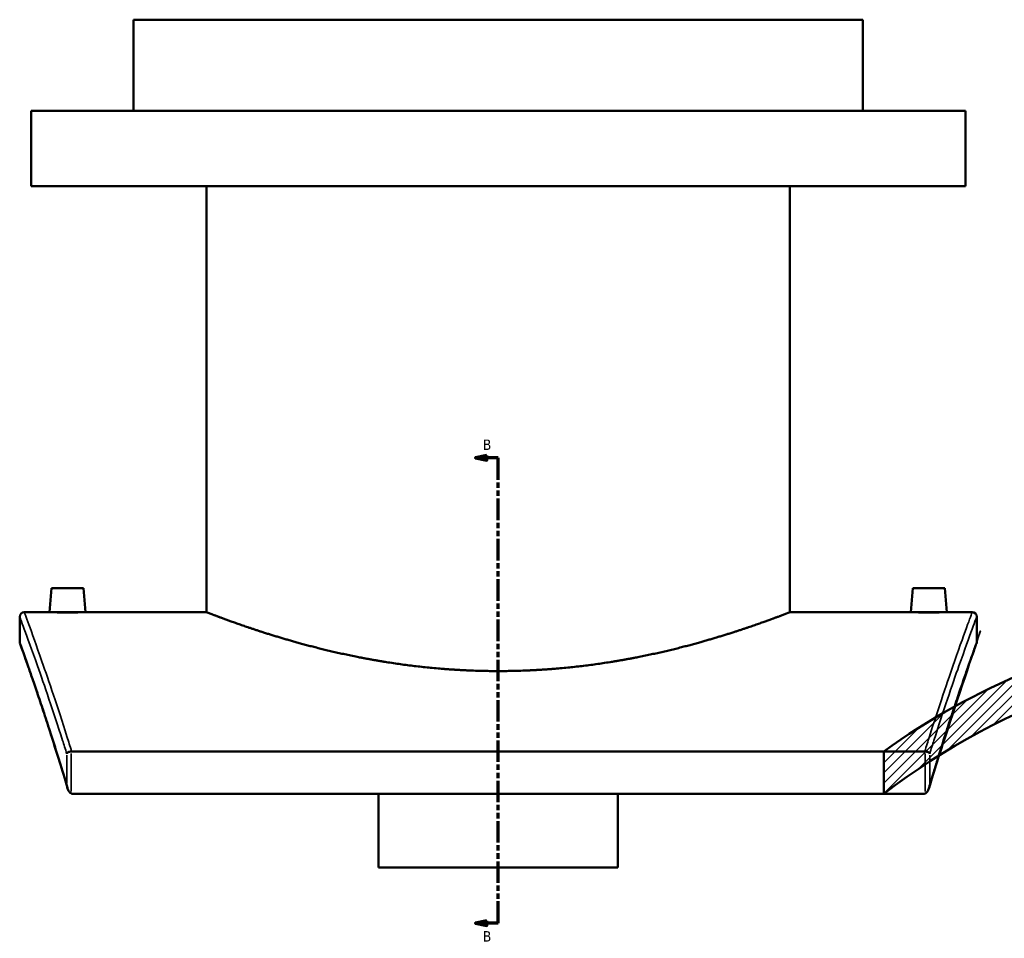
# Model space of a CAD drawing. Header units: millimetres. Extents: x -579 to 1127, y -250 to 921.
# Tile 1 of 11: x -579 to -147, y 73 to 476. Entities that reach past the tile are written whole.
import ezdxf

# ---------------------------------------------------------------- set-up
doc = ezdxf.new("R2010")
doc.units = ezdxf.units.MM
doc.linetypes.add('DOUBLE_DASH_CHAIN', pattern=[1.2403, 0.6614, -0.0827, 0.1654, -0.0827, 0.1654, -0.0827])
for name, color, linetype, lineweight in [('Hatch (ANSI)', 7, 'Continuous', 18), ('Section Line (ANSI)', 7, 'DOUBLE_DASH_CHAIN', 70), ('Visible (ANSI)', 7, 'Continuous', 50), ('Visible Narrow (ANSI)', 7, 'Continuous', 35)]:
    doc.layers.add(name, color=color, linetype=linetype, lineweight=lineweight)
doc.styles.add('Label Text (ANSI)', font='tahoma.ttf')

# ---------------------------------------------------------------- blocks, each defined once
blk = doc.blocks.new('2dTransSection0')
at = {"layer": 'Section Line (ANSI)', "linetype": 'Continuous'}
for p, q in [((-374.1038353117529, 285.0183321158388), (-379.1038353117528, 284.0183321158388)), ((-374.1038353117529, 284.0183321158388), (-379.1038353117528, 284.0183321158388)), ((-379.1038353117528, 284.0183321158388), (-374.1038353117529, 283.0183321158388)), ((-374.1038353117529, 283.0183321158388), (-374.1038353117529, 285.0183321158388)), ((-369.1038353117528, 284.0183321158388), (-374.1038353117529, 284.0183321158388)), ((-369.1038353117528, 274.4296570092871), (-369.1038353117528, 284.0183321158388)), ((-369.1038353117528, 79.85423083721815), (-369.1038353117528, 89.44290594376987)), ((-374.1038353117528, 80.8542308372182), (-379.1038353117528, 79.85423083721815)), ((-374.1038353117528, 79.85423083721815), (-379.1038353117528, 79.85423083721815)), ((-379.1038353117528, 79.85423083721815), (-374.1038353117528, 78.85423083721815)), ((-374.1038353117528, 78.85423083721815), (-374.1038353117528, 80.8542308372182)), ((-369.1038353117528, 79.85423083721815), (-374.1038353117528, 79.85423083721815))]:
    blk.add_line(p, q, dxfattribs=at)
at = {"layer": 'Section Line (ANSI)', "linetype": 'DOUBLE_DASH_CHAIN', "ltscale": 14.26161003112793}
blk.add_line((-369.1038353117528, 79.85423083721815), (-369.1038353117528, 284.0183321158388), dxfattribs=at)
at = {"layer": 'Section Line (ANSI)', "linetype": 'Continuous', "flags": 128}
for points in [[(-374.1038352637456, 285.0183319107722), (-379.1038355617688, 284.0183322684), (-374.1038352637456, 283.0183320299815), (-374.1038352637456, 285.0183319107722)], [(-374.1038352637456, 80.85422923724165), (-379.1038355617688, 79.85422542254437), (-374.1038352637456, 78.85422160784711), (-374.1038352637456, 80.85422923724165)]]:
    blk.add_lwpolyline(points, dxfattribs=at)
at = {"layer": 'Section Line (ANSI)'}
for points in [[(-374.1038352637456, 285.0183319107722), (-379.1038355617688, 284.0183322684), (-374.1038352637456, 283.0183320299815), (-374.1038352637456, 285.0183319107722)], [(-374.1038352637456, 80.85422923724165), (-379.1038355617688, 79.85422542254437), (-374.1038352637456, 78.85422160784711), (-374.1038352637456, 80.85422923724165)]]:
    blk.add_solid(points, dxfattribs=at)
at = {"layer": 'Section Line (ANSI)', "char_height": 4.571999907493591, "attachment_point": 7, "style": 'Label Text (ANSI)'}
for insert in [(-375.8516582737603, 287.5183321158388), (-375.8516582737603, 71.78223092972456)]:
    blk.add_mtext('B', dxfattribs=dict(at, insert=insert))

msp = doc.modelspace()

# ---------------------------------------------------------------- hatches: boundary and pattern name
at = {"layer": 'Hatch (ANSI)'}
h = msp.add_hatch(dxfattribs=at)
h.set_pattern_fill('ANSI31', color=256, scale=25.4, style=0)
h.set_pattern_definition([(45, (0, 0), (-2.245064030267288, 2.245064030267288), [])])
edge = h.paths.add_edge_path()
edge.add_line((93.30475380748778, 284.018332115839), (93.30475380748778, 200.1590231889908))
edge.add_ellipse((-8.695246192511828, -113.681700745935), major_axis=(-313.8407239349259, 101.9999999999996), ratio=1, start_angle=270, end_angle=286.6153283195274)
edge.add_line((-0.6952461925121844, 216.2213153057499), (-0.6952461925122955, 284.018332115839))
edge.add_line((-0.6952461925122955, 284.018332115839), (-3.495246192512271, 284.018332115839))
edge.add_line((-3.495246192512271, 284.018332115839), (-3.495246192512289, 201.2753756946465))
edge.add_ellipse((-8.6952461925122, -113.6817007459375), major_axis=(314.9570764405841, -5.199999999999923), ratio=1, start_angle=44.72437846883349, end_angle=90, ccw=False)
edge.add_line((218.7410210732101, 104.258071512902), (225.0547538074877, 104.2580715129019))
edge.add_line((225.0547538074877, 104.2580715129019), (225.0547538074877, 119.2580715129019))
edge.add_ellipse((-8.695246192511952, -113.6817007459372), major_axis=(-232.9397722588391, 233.7499999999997), ratio=1, start_angle=270, end_angle=292.2768964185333)
edge.add_line((119.304753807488, 190.4827284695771), (119.3047538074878, 284.018332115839))
edge.add_line((119.3047538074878, 284.018332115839), (93.30475380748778, 284.018332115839))
edge = h.paths.add_edge_path()
edge.add_line((-110.6952461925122, 200.1590231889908), (-110.6952461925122, 284.018332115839))
edge.add_line((-110.6952461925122, 284.018332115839), (-136.6952461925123, 284.018332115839))
edge.add_line((-136.6952461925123, 284.018332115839), (-136.6952461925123, 190.4827284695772))
edge.add_ellipse((-8.695246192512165, -113.6817007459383), major_axis=(-304.1644292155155, -128.0000000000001), ratio=1, start_angle=270, end_angle=282.5960030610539)
edge.add_line((-199.945246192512, 155.2484714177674), (-199.9452461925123, 136.6149981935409))
edge.add_ellipse((-8.695246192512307, -113.6817007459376), major_axis=(250.2966989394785, 191.25), ratio=1, start_angle=53.56267963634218, end_angle=90, ccw=False)
edge.add_line((-13.89524619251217, 201.2753756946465), (-13.8952461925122, 284.018332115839))
edge.add_line((-13.8952461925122, 284.018332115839), (-16.69524619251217, 284.018332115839))
edge.add_line((-16.69524619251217, 284.018332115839), (-16.69524619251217, 216.2213153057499))
edge.add_ellipse((-8.69524619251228, -113.681700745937), major_axis=(-329.9030160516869, -7.999999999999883), ratio=1, start_angle=270, end_angle=286.6153283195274)

# ---------------------------------------------------------------- linework, layer by layer
at = {"layer": 'Visible (ANSI)'}
for p, q in [((-209.1038353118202, 476.3182992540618), (-529.10383531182, 476.318299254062)), ((-529.10383531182, 436.3182992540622), (-529.10383531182, 476.3182992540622)), ((-209.1038353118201, 436.3182992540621), (-209.1038353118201, 476.3182992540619)), ((-164.1038353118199, 436.3182992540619), (-574.1038353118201, 436.3182992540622)), ((-574.1038353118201, 403.3182992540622), (-574.1038353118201, 436.3182992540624)), ((-164.10383531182, 403.3182992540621), (-164.10383531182, 436.3182992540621)), ((-164.10383531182, 403.3182992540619), (-574.1038353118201, 403.3182992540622)), ((-497.1038353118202, 216.3182992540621), (-497.1038353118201, 403.3182992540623)), ((-241.1038353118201, 216.3182992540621), (-241.1038353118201, 403.3182992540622)), ((-565.1038353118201, 226.9182992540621), (-566.0312151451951, 216.3182992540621)), ((-551.1038353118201, 226.9182992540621), (-565.1038353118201, 226.9182992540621)), ((-551.1038353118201, 226.9182992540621), (-550.1764554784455, 216.3182992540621)), ((-187.1038353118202, 226.9182992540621), (-188.031215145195, 216.3182992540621)), ((-187.1038353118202, 226.9182992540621), (-173.1038353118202, 226.9182992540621)), ((-173.1038353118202, 226.9182992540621), (-172.1764554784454, 216.3182992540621)), ((-577.1038353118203, 216.3182992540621), (-566.0312151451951, 216.3182992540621)), ((-550.1764554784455, 216.3182992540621), (-497.1038353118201, 216.3182992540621)), ((-241.1038353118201, 216.3182992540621), (-188.031215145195, 216.3182992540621)), ((-172.1764554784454, 216.3182992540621), (-161.1038353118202, 216.3182992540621)), ((-579.1038353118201, 203.3182992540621), (-579.1038353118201, 214.3182992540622)), ((-159.1038353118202, 214.3182992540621), (-159.1038353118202, 203.3182992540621)), ((-181.895320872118, 155.248471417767), (-556.312349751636, 155.248471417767)), ((-199.9452461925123, 155.2484714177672), (-199.9452461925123, 136.6149981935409)), ((-555.7834367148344, 136.6149981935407), (-182.4242339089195, 136.6149981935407)), ((-421.6038353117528, 104.2580715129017), (-421.6038353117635, 136.6149981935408)), ((-316.6038353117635, 136.6149981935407), (-316.6038353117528, 104.2580715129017)), ((-421.6038353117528, 104.2580715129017), (-316.6038353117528, 104.2580715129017))]:
    msp.add_line(p, q, dxfattribs=at)
for centre, radius, start, end in [((-577.1038353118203, 214.3182992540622), 2, 90, 180), ((-161.1038353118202, 214.3182992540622), 2, 0, 90), ((-577.1038353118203, 203.3182992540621), 2, 180, 199.8234792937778), ((-161.1038353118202, 203.3182992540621), 2, 340.1765207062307, 0), ((-8.695246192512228, -113.6817007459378), 315.0000000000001, 90.9458780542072, 127.3831984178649), ((-8.695246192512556, -113.6817007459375), 329.9999999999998, 112.8225756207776, 125.4185786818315)]:
    msp.add_arc(centre, radius, start, end, dxfattribs=at)
for points, knots in [([(-550.1764554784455, 216.3182992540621), (-550.1764554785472, 216.3182992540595), (-550.3751375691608, 216.3133284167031), (-551.1834242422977, 216.2953494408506), (-551.7930327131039, 216.2825981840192), (-553.2002176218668, 216.2586337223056), (-554.0916889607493, 216.2458658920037), (-556.0454627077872, 216.2278532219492), (-557.1077709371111, 216.2228675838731), (-558.1038353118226, 216.2228675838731), (-559.0998996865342, 216.2228675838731), (-560.162207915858, 216.2278532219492), (-562.1159816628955, 216.2458658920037), (-563.0074530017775, 216.2586337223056), (-564.4146379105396, 216.2825981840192), (-565.0242463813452, 216.2953494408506), (-565.832533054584, 216.3133284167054), (-566.0312151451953, 216.3182992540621), (-566.0312151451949, 216.3182992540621)], [3.585401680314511, 3.585401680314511, 3.585401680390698, 3.585401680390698, 3.884149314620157, 3.884149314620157, 4.182896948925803, 4.182896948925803, 4.481716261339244, 4.481716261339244, 4.780535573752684, 4.780535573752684, 4.780535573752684, 5.079354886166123, 5.079354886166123, 5.378174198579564, 5.378174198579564, 5.676921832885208, 5.676921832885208, 5.975669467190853, 5.975669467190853, 5.975669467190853, 5.975669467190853]), ([(-241.1038353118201, 216.3182992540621), (-241.1038353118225, 216.3182992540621), (-241.8901019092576, 216.0106317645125), (-245.171467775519, 214.7584488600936), (-247.6655977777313, 213.8147138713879), (-254.2242253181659, 211.439785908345), (-258.2939347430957, 210.0083878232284), (-267.6623678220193, 206.9221212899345), (-272.9618092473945, 205.2699354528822), (-284.2315174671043, 202.0557150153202), (-290.6011922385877, 200.3771313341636), (-304.4929289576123, 197.1958543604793), (-312.0150944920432, 195.6963562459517), (-327.7530010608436, 193.1823618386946), (-335.9828990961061, 192.1687357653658), (-352.5916837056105, 190.8181256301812), (-360.9709068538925, 190.482728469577), (-377.2367637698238, 190.482728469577), (-385.6159869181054, 190.8181256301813), (-402.2247715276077, 192.1687357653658), (-410.4546695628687, 193.1823618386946), (-426.1925761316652, 195.6963562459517), (-433.7147416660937, 197.1958543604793), (-447.6064783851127, 200.3771313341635), (-453.9761531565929, 202.0557150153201), (-465.2458613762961, 205.2699354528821), (-470.5453028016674, 206.9221212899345), (-479.9137358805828, 210.0083878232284), (-483.9834453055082, 211.439785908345), (-490.5420728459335, 213.8147138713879), (-493.0362028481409, 214.7584488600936), (-496.3175687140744, 216.0106317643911), (-497.1038353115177, 216.3182992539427), (-497.1038353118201, 216.3182992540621)], [19.51038590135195, 19.51038590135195, 19.51038590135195, 19.51038590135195, 21.94810383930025, 21.94810383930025, 24.38582177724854, 24.38582177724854, 26.82353971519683, 26.82353971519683, 29.26125765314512, 29.26125765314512, 31.70113619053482, 31.70113619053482, 34.14101472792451, 34.14101472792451, 36.58089326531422, 36.58089326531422, 39.02077180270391, 39.02077180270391, 41.4606503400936, 41.4606503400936, 43.90052887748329, 43.90052887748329, 46.34040741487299, 46.34040741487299, 48.78028595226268, 48.78028595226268, 51.21800389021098, 51.21800389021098, 53.65572182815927, 53.65572182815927, 56.09343976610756, 56.09343976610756, 58.53115770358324, 58.53115770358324, 58.53115770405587, 58.53115770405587]), ([(-172.1764554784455, 216.3182992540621), (-172.1764554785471, 216.3182992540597), (-172.3751375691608, 216.3133284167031), (-173.1834242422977, 216.2953494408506), (-173.7930327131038, 216.2825981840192), (-175.2002176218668, 216.2586337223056), (-176.0916889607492, 216.2458658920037), (-178.0454627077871, 216.2278532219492), (-179.1077709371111, 216.2228675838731), (-181.0998996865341, 216.2228675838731), (-182.1622079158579, 216.2278532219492), (-184.1159816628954, 216.2458658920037), (-185.0074530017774, 216.2586337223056), (-186.4146379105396, 216.2825981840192), (-187.0242463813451, 216.2953494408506), (-187.8325330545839, 216.3133284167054), (-188.0312151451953, 216.3182992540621), (-188.031215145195, 216.3182992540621)], [1.19513389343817, 1.19513389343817, 1.195133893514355, 1.195133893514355, 1.493881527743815, 1.493881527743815, 1.79262916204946, 1.79262916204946, 2.0914484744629, 2.0914484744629, 2.39026778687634, 2.39026778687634, 2.689087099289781, 2.689087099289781, 2.987906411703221, 2.987906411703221, 3.286654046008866, 3.286654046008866, 3.585401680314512, 3.585401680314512, 3.585401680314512, 3.585401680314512]), ([(-558.1754637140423, 139.2474460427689), (-559.368934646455, 143.289424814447), (-560.5385878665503, 147.1624183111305), (-562.8121140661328, 154.5545005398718), (-563.9159754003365, 158.0735677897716), (-566.040534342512, 164.7420008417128), (-567.061220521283, 167.8913488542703), (-569.0031794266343, 173.8053274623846), (-569.9244421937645, 176.5699456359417), (-571.6527638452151, 181.7006884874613), (-572.459820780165, 184.066823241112), (-573.9466317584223, 188.38824600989), (-574.6263745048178, 190.343514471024), (-575.8472253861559, 193.8320627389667), (-576.3883221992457, 195.3653228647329), (-577.3226904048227, 198.0006139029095), (-577.7159533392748, 199.1026315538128), (-578.3479085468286, 200.8686085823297), (-578.5865960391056, 201.5325620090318), (-578.9053018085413, 202.4182834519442), (-578.9853190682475, 202.6400523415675), (-578.9853190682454, 202.6400523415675)], [2.769471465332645, 2.769471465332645, 2.769471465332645, 2.769471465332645, 4.824427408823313, 4.824427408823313, 6.879383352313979, 6.879383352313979, 8.934339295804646, 8.934339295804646, 10.98929523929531, 10.98929523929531, 13.04425118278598, 13.04425118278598, 15.09920712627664, 15.09920712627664, 17.15416306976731, 17.15416306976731, 19.20911901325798, 19.20911901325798, 21.26407495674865, 21.26407495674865, 23.31903090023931, 23.31903090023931, 23.31903090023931, 23.31903090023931]), ([(-159.222351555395, 202.6400523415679), (-159.222351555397, 202.6400523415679), (-159.3023688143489, 202.4182834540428), (-159.6210745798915, 201.5325620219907), (-159.8597620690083, 200.8686086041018), (-160.4917172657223, 199.1026316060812), (-160.8849801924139, 198.0006139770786), (-161.8193483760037, 195.3653230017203), (-162.3604451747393, 193.8320629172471), (-163.5812960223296, 190.3435147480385), (-164.2610387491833, 188.3882463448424), (-165.747849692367, 184.06682368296), (-166.5549066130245, 181.7006889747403), (-168.2832282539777, 176.5699461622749), (-169.2044910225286, 173.8053279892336), (-171.1464499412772, 167.8913493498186), (-172.1671361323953, 164.7420013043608), (-174.2916951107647, 158.0735681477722), (-175.3955564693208, 154.554500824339), (-177.6690827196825, 147.1624184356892), (-178.8387359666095, 143.2894248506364), (-180.0322069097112, 139.247446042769)], [26.08174606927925, 26.08174606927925, 26.08174606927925, 26.08174606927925, 28.1367020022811, 28.1367020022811, 30.19165793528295, 30.19165793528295, 32.24661386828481, 32.24661386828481, 34.30156980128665, 34.30156980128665, 36.3565257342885, 36.3565257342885, 38.41148166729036, 38.41148166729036, 40.4664376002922, 40.4664376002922, 42.52139353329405, 42.52139353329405, 44.57634946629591, 44.57634946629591, 46.63130539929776, 46.63130539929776, 46.63130539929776, 46.63130539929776]), ([(-556.4980966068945, 155.2380772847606), (-556.7352740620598, 155.211320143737), (-556.9667870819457, 155.1636846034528), (-557.4217908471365, 155.0276278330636), (-557.6366388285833, 154.9370586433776), (-557.9794005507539, 154.7440993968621), (-558.113487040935, 154.6454304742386), (-558.3266533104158, 154.4371039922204), (-558.4042278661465, 154.3276258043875), (-558.450320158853, 154.2168328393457), (-558.4507776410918, 154.2157253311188), (-558.4512318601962, 154.214617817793)], [-0.2915696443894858, -0.2915696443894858, -0.2915696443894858, -0.2915696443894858, -0.2196946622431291, -0.2196946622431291, -0.1402514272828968, -0.1402514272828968, -0.0708180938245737, -0.0708180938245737, 0, 0, 0.0007150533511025, 0.0007150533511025, 0.0007150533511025, 0.0007150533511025]), ([(-179.7564387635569, 154.214617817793), (-179.7568929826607, 154.2157253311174), (-179.7573504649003, 154.2168328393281), (-179.8034427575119, 154.3276258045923), (-179.8810173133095, 154.4371039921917), (-180.0941835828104, 154.6454304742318), (-180.2282700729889, 154.7440993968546), (-180.5710317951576, 154.9370586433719), (-180.7858797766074, 155.0276278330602), (-181.2408835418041, 155.163684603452), (-181.4723965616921, 155.2113201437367), (-181.7095740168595, 155.2380772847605)], [-0.2911851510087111, -0.2911851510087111, -0.2911851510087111, -0.2911851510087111, -0.290472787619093, -0.290472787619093, -0.2199211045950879, -0.2199211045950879, -0.1507489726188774, -0.1507489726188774, -0.0716045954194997, -0.0716045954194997, 0, 0, 0, 0]), ([(-558.451231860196, 140.6280267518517), (-558.4507776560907, 140.6238914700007), (-558.4503201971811, 140.6197561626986), (-558.3898949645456, 140.0773833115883), (-558.2732742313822, 139.5249622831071), (-557.926464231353, 138.4884598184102), (-557.7094861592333, 138.0323041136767), (-557.3085129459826, 137.4344686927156), (-557.12466917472, 137.209458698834), (-556.7866779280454, 136.9255542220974), (-556.6482776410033, 136.8330327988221), (-556.4980966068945, 136.7681808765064)], [-0.4186102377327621, -0.4186102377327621, -0.4186102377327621, -0.4186102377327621, -0.4175044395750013, -0.4175044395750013, -0.2735778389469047, -0.2735778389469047, -0.1339327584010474, -0.1339327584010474, -0.0490755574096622, -0.0490755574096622, 0, 0, 0, 0]), ([(-181.7095740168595, 136.7681808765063), (-181.5593929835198, 136.8330327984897), (-181.4209926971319, 136.9255542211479), (-181.0830014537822, 137.2094586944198), (-180.8991576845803, 137.4344686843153), (-180.4981844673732, 138.0323041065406), (-180.2812063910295, 138.488459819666), (-179.9343963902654, 139.524962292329), (-179.8177756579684, 140.0773833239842), (-179.7573504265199, 140.6197561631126), (-179.7568929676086, 140.6238914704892), (-179.7564387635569, 140.6280267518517)], [-0.5258701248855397, -0.5258701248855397, -0.5258701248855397, -0.5258701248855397, -0.4640567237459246, -0.4640567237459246, -0.3571743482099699, -0.3571743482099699, -0.1812835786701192, -0.1812835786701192, 0, 0, 0.0013928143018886, 0.0013928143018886, 0.0013928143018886, 0.0013928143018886]), ([(-555.7834367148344, 136.6149981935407), (-556.0031783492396, 136.6149981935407), (-556.219603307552, 136.659071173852), (-556.4495386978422, 136.7477706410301), (-556.4739224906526, 136.757741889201), (-556.4980966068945, 136.7681808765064)], [0, 0, 0, 0, 0.0659224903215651, 0.0659224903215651, 0.0738157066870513, 0.0738157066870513, 0.0738157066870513, 0.0738157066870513]), ([(-181.7095740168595, 136.7681808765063), (-181.8159503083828, 136.7222449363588), (-181.9260829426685, 136.6854966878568), (-182.1654971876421, 136.6303881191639), (-182.2944909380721, 136.6149981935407), (-182.4242339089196, 136.6149981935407)], [0.3300623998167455, 0.3300623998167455, 0.3300623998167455, 0.3300623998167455, 0.3650391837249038, 0.3650391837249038, 0.4042092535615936, 0.4042092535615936, 0.4042092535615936, 0.4042092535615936])]:
    msp.add_open_spline(points, degree=3, knots=knots, dxfattribs=at)
for points in [[(-556.4980966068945, 155.2380772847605), (-556.4366644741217, 155.2450077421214), (-556.3746810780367, 155.248471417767), (-556.312349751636, 155.248471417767)], [(-181.895320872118, 155.248471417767), (-181.832987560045, 155.248471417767), (-181.7710042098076, 155.2450075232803), (-181.7095740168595, 155.2380772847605)]]:
    msp.add_open_spline(points, degree=3, dxfattribs=at)
at = {"layer": 'Visible Narrow (ANSI)'}
for p, q in [((-558.451231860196, 153.535288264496), (-558.451231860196, 141.3073563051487)), ((-556.4980966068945, 137.6916756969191), (-556.4980966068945, 154.3145824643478)), ((-181.7095740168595, 154.3145824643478), (-181.7095740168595, 137.691675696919)), ((-179.7564387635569, 141.3073563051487), (-179.7564387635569, 153.535288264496))]:
    msp.add_line(p, q, dxfattribs=at)
for points, knots in [([(-556.312349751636, 155.248471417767), (-556.9998859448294, 157.4703305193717), (-557.6785873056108, 159.6387809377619), (-562.5344546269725, 174.9968804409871), (-566.3058791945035, 186.0849712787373), (-571.7973764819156, 201.7952142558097), (-573.7634940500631, 207.2171009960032), (-576.4174612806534, 214.479784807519), (-577.1038352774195, 216.3182992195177), (-577.1038353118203, 216.3182992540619)], [-46.54430781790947, -46.54430781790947, -46.54430781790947, -46.54430781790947, -45.3826109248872, -45.3826109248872, -38.10313574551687, -38.10313574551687, -32.11870577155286, -32.11870577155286, -26.13428434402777, -26.13428434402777, -26.13428434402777, -26.13428434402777]), ([(-161.1038353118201, 216.318299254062), (-161.103835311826, 216.318299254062), (-161.7901783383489, 214.4798672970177), (-164.4440266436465, 207.217513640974), (-166.410053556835, 201.7958824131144), (-171.9013792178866, 186.0861750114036), (-175.6727493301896, 174.9982871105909), (-180.528740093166, 159.639877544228), (-181.207610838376, 157.4708923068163), (-181.895320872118, 155.248471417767)], [-23.03315322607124, -23.03315322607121, -23.03315322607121, -23.03315322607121, -17.04886551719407, -17.04886551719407, -11.06458279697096, -11.06458279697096, -3.785120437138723, -3.785120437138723, -2.623129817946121, -2.623129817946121, -2.623129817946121, -2.623129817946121]), ([(-579.1038353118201, 214.318299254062), (-579.1038352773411, 214.3182992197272), (-578.4159002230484, 212.4909273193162), (-575.7558969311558, 205.2722597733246), (-573.7853077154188, 199.8832329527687), (-568.2813208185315, 184.2682035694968), (-564.5013186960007, 173.2473132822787), (-559.6947952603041, 158.1716990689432), (-559.0767360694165, 156.215175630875), (-558.4512318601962, 154.214617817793)], [26.13428434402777, 26.13428434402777, 26.13428434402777, 26.13428434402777, 32.11870577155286, 32.11870577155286, 38.10313574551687, 38.10313574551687, 45.3826109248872, 45.3826109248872, 46.4395711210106, 46.4395711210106, 46.4395711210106, 46.4395711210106]), ([(-159.1038353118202, 203.318299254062), (-159.1038353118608, 203.3182992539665), (-159.7516227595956, 201.5380955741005), (-162.2558489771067, 194.5044460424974), (-164.1109089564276, 189.2531300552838), (-169.3309369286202, 173.9128658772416), (-172.9485724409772, 162.9785472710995), (-177.8736978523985, 146.9163378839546), (-178.80734202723, 143.8257076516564), (-179.7564387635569, 140.6280267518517)], [26.08174606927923, 26.08174606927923, 26.08174606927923, 26.08174606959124, 31.8887117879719, 31.8887117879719, 37.69567247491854, 37.69567247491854, 44.86131205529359, 44.86131205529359, 46.49319215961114, 46.49319215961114, 46.49319215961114, 46.49319215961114]), ([(-179.7564387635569, 154.214617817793), (-179.1307607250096, 156.2157315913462), (-178.5125318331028, 158.1727865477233), (-173.7058841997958, 173.2487114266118), (-169.9259366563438, 184.2694000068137), (-164.4221217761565, 199.8838970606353), (-162.4516234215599, 205.2726699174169), (-159.7917393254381, 212.4910093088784), (-159.1038353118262, 214.3182992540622), (-159.1038353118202, 214.3182992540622)], [2.727866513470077, 2.727866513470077, 2.727866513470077, 2.727866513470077, 3.785120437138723, 3.785120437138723, 11.06458279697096, 11.06458279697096, 17.04886551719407, 17.04886551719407, 23.03315322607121, 23.03315322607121, 23.03315322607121, 23.03315322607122]), ([(-558.451231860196, 140.6280267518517), (-559.4001748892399, 143.8251897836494), (-560.3336703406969, 146.9153367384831), (-565.2586892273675, 162.977278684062), (-568.8763727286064, 173.9117823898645), (-574.0965522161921, 189.2525329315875), (-575.9516919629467, 194.5040796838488), (-578.4560212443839, 201.5380229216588), (-579.1038352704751, 203.3182992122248), (-579.1038353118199, 203.3182992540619)], [2.907584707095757, 2.907584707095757, 2.907584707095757, 2.907584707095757, 4.539200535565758, 4.539200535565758, 11.70485184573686, 11.70485184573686, 17.5119471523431, 17.5119471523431, 23.31903089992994, 23.31903089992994, 23.31903089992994, 23.31903089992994])]:
    msp.add_open_spline(points, degree=3, knots=knots, dxfattribs=at)

# ---------------------------------------------------------------- block references
at = {"layer": 'Section Line (ANSI)'}
msp.add_blockref('2dTransSection0', (0, 0), dxfattribs=at)

doc.saveas('drawing.dxf')
